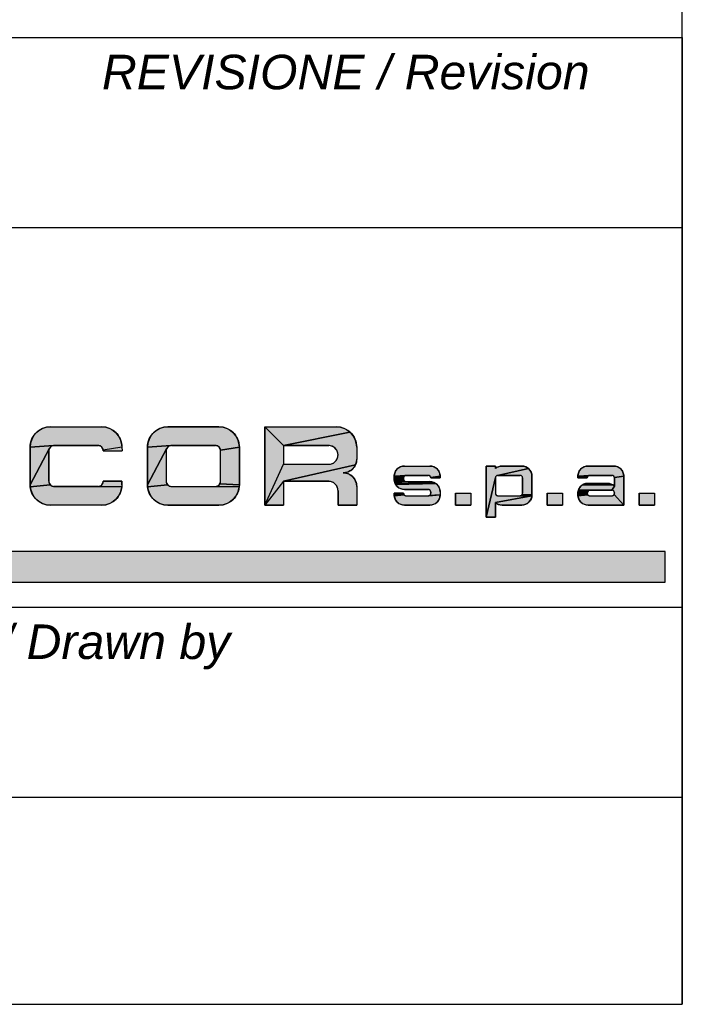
# Model space of a CAD drawing. Extents: x -3094 to 1181, y 8 to 2279.
# Tile 58 of 72: x 1143 to 1181, y 8 to 65. Entities that reach past the tile are written whole.
import ezdxf

# ---------------------------------------------------------------- set-up
doc = ezdxf.new("R2010")
doc.units = 0
doc.header["$LTSCALE"] = 65.395
doc.layers.get('0').update_dxf_attribs({"linetype": 'CONTINUOUS'})
doc.layers.add('7_ALL_NOTE', color=7, linetype='CONTINUOUS')
doc.styles.add('TEXTSTYLE_2', font='ariali.ttf')

# ---------------------------------------------------------------- blocks, each defined once
blk = doc.blocks.new('SICOR_LOGO_BL0', base_point=(1142.225, 40.445))
at = {"linetype": 'CONTINUOUS'}
for points in [[(1144.271, 41.441), (1144.395, 41.447), (1147.352, 41.447), (1147.475, 41.441), (1147.597, 41.421), (1147.717, 41.389), (1147.833, 41.345), (1147.943, 41.289), (1148.047, 41.221), (1148.143, 41.143), (1148.23, 41.056), (1148.308, 40.96), (1148.376, 40.856), (1148.432, 40.745), (1148.476, 40.63), (1148.508, 40.51), (1148.528, 40.388), (1148.534, 40.264), (1147.448, 40.098), (1147.444, 40.129), (1147.436, 40.159), (1147.425, 40.188), (1147.411, 40.215), (1147.394, 40.241), (1147.374, 40.265), (1147.352, 40.287), (1147.328, 40.306), (1147.302, 40.323), (1147.275, 40.337), (1147.246, 40.348), (1147.216, 40.356), (1147.185, 40.361), (1147.154, 40.363), (1144.592, 40.363), (1144.561, 40.361), (1143.212, 40.264), (1143.219, 40.388), (1143.238, 40.51), (1143.27, 40.63), (1143.314, 40.745), (1143.37, 40.856), (1143.438, 40.96), (1143.516, 41.056), (1143.603, 41.143), (1143.7, 41.221), (1143.803, 41.289), (1143.914, 41.345), (1144.029, 41.389), (1144.149, 41.421)], [(1151.072, 41.441), (1151.195, 41.447), (1154.152, 41.447), (1154.276, 41.441), (1154.398, 41.421), (1154.518, 41.389), (1154.633, 41.345), (1154.744, 41.289), (1154.847, 41.221), (1154.944, 41.143), (1155.031, 41.056), (1155.109, 40.96), (1155.176, 40.856), (1155.233, 40.745), (1155.277, 40.63), (1155.309, 40.51), (1155.328, 40.388), (1155.335, 40.264), (1154.249, 40.098), (1154.244, 40.129), (1154.236, 40.159), (1154.225, 40.188), (1154.211, 40.215), (1154.194, 40.241), (1154.175, 40.265), (1154.153, 40.287), (1154.129, 40.306), (1154.103, 40.323), (1154.075, 40.337), (1154.046, 40.348), (1154.017, 40.356), (1153.986, 40.361), (1153.955, 40.363), (1151.393, 40.363), (1151.362, 40.361), (1150.013, 40.264), (1150.019, 40.388), (1150.039, 40.51), (1150.071, 40.63), (1150.115, 40.745), (1150.171, 40.856), (1150.239, 40.96), (1150.316, 41.056), (1150.404, 41.143), (1150.5, 41.221), (1150.604, 41.289), (1150.714, 41.345), (1150.83, 41.389), (1150.949, 41.421)], [(1161.744, 41.143), (1157.897, 40.363), (1156.813, 41.447), (1160.953, 41.447), (1161.076, 41.441), (1161.199, 41.421), (1161.318, 41.389), (1161.434, 41.345), (1161.544, 41.289), (1161.648, 41.221)], [(1157.897, 40.363), (1161.744, 41.143), (1161.832, 41.056), (1161.91, 40.96), (1161.977, 40.856), (1162.033, 40.745), (1162.078, 40.63), (1162.11, 40.51), (1162.129, 40.388), (1162.136, 40.264), (1162.136, 39.574), (1162.131, 39.492), (1162.118, 39.411), (1162.097, 39.331), (1162.067, 39.254), (1157.897, 38.293), (1156.813, 36.913), (1157.897, 39.279), (1160.509, 39.279), (1160.566, 39.282), (1160.622, 39.291), (1160.677, 39.305), (1160.73, 39.326), (1160.78, 39.351), (1160.828, 39.382), (1160.872, 39.418), (1160.912, 39.458), (1160.948, 39.502), (1160.979, 39.55), (1161.005, 39.6), (1161.025, 39.653), (1161.04, 39.708), (1161.048, 39.764), (1161.051, 39.821), (1161.048, 39.878), (1161.04, 39.934), (1161.025, 39.988), (1161.005, 40.041), (1160.979, 40.092), (1160.948, 40.139), (1160.912, 40.184), (1160.872, 40.224), (1160.828, 40.259), (1160.78, 40.29), (1160.73, 40.316), (1160.677, 40.336), (1160.622, 40.351), (1160.566, 40.36), (1160.509, 40.363)], [(1144.372, 40.265), (1144.353, 40.241), (1144.336, 40.215), (1143.212, 38.096), (1143.212, 40.264), (1144.561, 40.361), (1144.53, 40.356), (1144.501, 40.348), (1144.472, 40.337), (1144.444, 40.323), (1144.418, 40.306), (1144.394, 40.287)], [(1144.353, 38.119), (1144.372, 38.095), (1143.219, 37.972), (1143.212, 38.096), (1144.336, 40.215), (1144.322, 40.188), (1144.311, 40.159), (1144.303, 40.129), (1144.298, 40.098), (1144.296, 40.067), (1144.296, 38.293), (1144.298, 38.262), (1144.303, 38.232), (1144.311, 38.202), (1144.322, 38.173), (1144.336, 38.145)], [(1151.173, 40.265), (1151.153, 40.241), (1151.136, 40.215), (1150.013, 38.096), (1150.013, 40.264), (1151.362, 40.361), (1151.331, 40.356), (1151.301, 40.348), (1151.272, 40.337), (1151.245, 40.323), (1151.219, 40.306), (1151.195, 40.287)], [(1151.153, 38.119), (1151.173, 38.095), (1150.019, 37.972), (1150.013, 38.096), (1151.136, 40.215), (1151.122, 40.188), (1151.111, 40.159), (1151.103, 40.129), (1151.098, 40.098), (1151.097, 40.067), (1151.097, 38.293), (1151.098, 38.262), (1151.103, 38.232), (1151.111, 38.202), (1151.122, 38.173), (1151.136, 38.145)], [(1154.249, 40.098), (1155.335, 40.264), (1155.335, 38.096), (1154.211, 38.145), (1154.225, 38.173), (1154.236, 38.202), (1154.244, 38.232), (1154.249, 38.262), (1154.251, 38.293), (1154.251, 40.067)], [(1157.897, 38.293), (1162.067, 39.254), (1162.03, 39.18), (1161.985, 39.111), (1161.933, 39.047), (1161.875, 38.989), (1161.811, 38.937), (1161.741, 38.892), (1161.668, 38.854), (1161.591, 38.825), (1161.347, 38.786), (1161.429, 38.782), (1161.511, 38.769), (1161.591, 38.747), (1161.668, 38.718), (1161.741, 38.68), (1161.811, 38.635), (1161.875, 38.583), (1161.933, 38.525), (1161.985, 38.461), (1162.03, 38.392), (1162.067, 38.318), (1162.097, 38.241), (1162.118, 38.161), (1162.131, 38.08), (1162.136, 37.998), (1162.136, 36.913), (1161.051, 36.913), (1161.051, 37.751), (1161.048, 37.808), (1161.04, 37.864), (1161.025, 37.919), (1161.005, 37.972), (1160.979, 38.022), (1160.948, 38.07), (1160.912, 38.114), (1160.872, 38.154), (1160.828, 38.19), (1160.78, 38.221), (1160.73, 38.246), (1160.677, 38.267), (1160.622, 38.281), (1160.566, 38.29), (1160.509, 38.293)], [(1164.836, 39.177), (1164.898, 39.18), (1166.377, 39.18), (1166.438, 39.177), (1166.5, 39.167), (1166.559, 39.151), (1166.617, 39.129), (1166.672, 39.101), (1166.724, 39.067), (1166.772, 39.028), (1166.816, 38.985), (1166.855, 38.936), (1166.889, 38.885), (1166.917, 38.829), (1166.939, 38.772), (1166.955, 38.712), (1166.965, 38.651), (1166.968, 38.589), (1166.425, 38.506), (1166.423, 38.521), (1166.419, 38.536), (1166.413, 38.55), (1166.406, 38.564), (1166.398, 38.577), (1166.388, 38.589), (1166.377, 38.6), (1166.365, 38.61), (1166.352, 38.618), (1166.338, 38.625), (1166.324, 38.631), (1166.309, 38.635), (1166.294, 38.637), (1166.278, 38.638), (1164.997, 38.638), (1164.981, 38.637), (1164.307, 38.589), (1164.31, 38.651), (1164.32, 38.712), (1164.336, 38.772), (1164.358, 38.829), (1164.386, 38.885), (1164.42, 38.936), (1164.459, 38.985), (1164.503, 39.028), (1164.551, 39.067), (1164.603, 39.101), (1164.658, 39.129), (1164.715, 39.151), (1164.775, 39.167)], [(1170.519, 39.179), (1170.562, 39.18), (1171.696, 39.18), (1171.758, 39.177), (1171.819, 39.167), (1171.879, 39.151), (1171.936, 39.129), (1171.992, 39.101), (1172.043, 39.067), (1172.092, 39.028), (1170.285, 38.635), (1170.27, 38.631), (1170.256, 38.625), (1170.242, 38.618), (1170.229, 38.61), (1170.217, 38.6), (1170.206, 38.589), (1170.196, 38.577), (1170.188, 38.564), (1170.181, 38.55), (1170.175, 38.536), (1170.171, 38.521), (1169.626, 36.223), (1169.626, 39.18), (1170.168, 39.18), (1170.168, 39.03), (1170.201, 39.057), (1170.236, 39.082), (1170.273, 39.105), (1170.312, 39.124), (1170.351, 39.141), (1170.392, 39.155), (1170.434, 39.166), (1170.476, 39.174)], [(1170.316, 38.638), (1170.301, 38.637), (1170.285, 38.635), (1172.092, 39.028), (1172.135, 38.985), (1172.174, 38.936), (1172.208, 38.885), (1172.236, 38.829), (1172.258, 38.772), (1172.274, 38.712), (1172.284, 38.651), (1172.287, 38.589), (1172.287, 38.49), (1172.287, 37.505), (1171.725, 37.529), (1171.732, 37.543), (1171.738, 37.558), (1171.742, 37.573), (1171.744, 37.588), (1171.745, 37.603), (1171.745, 38.49), (1171.744, 38.506), (1171.742, 38.521), (1171.738, 38.536), (1171.732, 38.55), (1171.725, 38.564), (1171.717, 38.577), (1171.707, 38.589), (1171.696, 38.6), (1171.684, 38.61), (1171.671, 38.618), (1171.657, 38.625), (1171.643, 38.631), (1171.628, 38.635), (1171.613, 38.637), (1171.597, 38.638)], [(1175.478, 39.177), (1175.54, 39.18), (1177.018, 39.18), (1177.08, 39.177), (1177.141, 39.167), (1177.201, 39.151), (1177.259, 39.129), (1177.314, 39.101), (1177.366, 39.067), (1177.414, 39.028), (1177.458, 38.985), (1177.497, 38.936), (1177.53, 38.885), (1177.558, 38.829), (1177.581, 38.772), (1177.597, 38.712), (1177.606, 38.651), (1177.609, 38.589), (1177.067, 38.506), (1177.064, 38.521), (1177.06, 38.536), (1177.055, 38.55), (1177.048, 38.564), (1177.039, 38.577), (1177.029, 38.589), (1177.018, 38.6), (1177.006, 38.61), (1176.993, 38.618), (1176.98, 38.625), (1176.965, 38.631), (1176.95, 38.635), (1176.935, 38.637), (1176.92, 38.638), (1175.638, 38.638), (1175.623, 38.637), (1174.948, 38.589), (1174.952, 38.651), (1174.961, 38.712), (1174.977, 38.772), (1174.999, 38.829), (1175.028, 38.885), (1175.061, 38.936), (1175.1, 38.985), (1175.144, 39.028), (1175.192, 39.067), (1175.244, 39.101), (1175.299, 39.129), (1175.357, 39.151), (1175.417, 39.167)], [(1147.448, 38.262), (1147.45, 38.293), (1148.534, 38.293), (1148.534, 38.096), (1148.528, 37.972), (1147.185, 37.999), (1147.216, 38.004), (1147.246, 38.012), (1147.275, 38.023), (1147.302, 38.037), (1147.328, 38.054), (1147.352, 38.073), (1147.374, 38.095), (1147.394, 38.119), (1147.411, 38.145), (1147.425, 38.173), (1147.436, 38.202), (1147.444, 38.232)], [(1164.887, 38.589), (1164.877, 38.577), (1164.307, 38.412), (1164.307, 38.589), (1164.981, 38.637), (1164.966, 38.635), (1164.951, 38.631), (1164.937, 38.625), (1164.923, 38.618), (1164.91, 38.61), (1164.898, 38.6)], [(1164.849, 38.421), (1164.85, 38.406), (1164.31, 38.35), (1164.307, 38.412), (1164.877, 38.577), (1164.869, 38.564), (1164.862, 38.55), (1164.856, 38.536), (1164.852, 38.521), (1164.85, 38.506), (1164.849, 38.49)], [(1164.862, 38.361), (1164.869, 38.347), (1164.32, 38.289), (1164.31, 38.35), (1164.85, 38.406), (1164.852, 38.39), (1164.856, 38.376)], [(1164.923, 38.293), (1164.937, 38.286), (1164.336, 38.229), (1164.32, 38.289), (1164.869, 38.347), (1164.877, 38.334), (1164.887, 38.322), (1164.898, 38.311), (1164.91, 38.302)], [(1166.559, 38.244), (1166.617, 38.222), (1164.358, 38.171), (1164.336, 38.229), (1164.937, 38.286), (1164.951, 38.281), (1164.966, 38.277), (1164.981, 38.274), (1164.997, 38.273), (1166.377, 38.273), (1166.438, 38.27), (1166.5, 38.26)], [(1166.672, 38.194), (1166.724, 38.16), (1164.386, 38.116), (1164.358, 38.171), (1166.617, 38.222)], [(1171.597, 37.455), (1171.613, 37.456), (1172.284, 37.443), (1170.168, 37.064), (1170.168, 36.223), (1169.626, 36.223), (1170.171, 38.521), (1170.169, 38.506), (1170.168, 38.49), (1170.168, 37.603), (1170.169, 37.588), (1170.171, 37.573), (1170.175, 37.558), (1170.181, 37.543), (1170.188, 37.529), (1170.196, 37.516), (1170.206, 37.504), (1170.217, 37.493), (1170.229, 37.484), (1170.242, 37.475), (1170.256, 37.468), (1170.27, 37.463), (1170.285, 37.459), (1170.301, 37.456), (1170.316, 37.455)], [(1175.528, 38.589), (1175.519, 38.577), (1174.948, 38.49), (1174.948, 38.589), (1175.623, 38.637), (1175.608, 38.635), (1175.593, 38.631), (1175.578, 38.625), (1175.564, 38.618), (1175.551, 38.61), (1175.539, 38.6)], [(1175.491, 38.506), (1175.49, 38.49), (1174.948, 38.49), (1175.519, 38.577), (1175.51, 38.564), (1175.503, 38.55), (1175.498, 38.536), (1175.494, 38.521)], [(1177.067, 38.506), (1177.609, 38.589), (1177.609, 38.49), (1177.609, 36.913), (1177.048, 37.529), (1177.055, 37.543), (1177.06, 37.558), (1177.064, 37.573), (1177.067, 37.588), (1177.067, 37.628), (1177.067, 37.643), (1177.064, 37.659), (1177.06, 37.674), (1177.055, 37.688), (1177.048, 37.702), (1177.039, 37.715), (1177.029, 37.727), (1177.018, 37.738), (1177.006, 37.748), (1176.993, 37.756), (1176.98, 37.763), (1176.965, 37.769), (1176.95, 37.773), (1176.935, 37.775), (1176.92, 37.776), (1177.067, 38.019), (1177.067, 38.49)], [(1147.154, 37.998), (1147.185, 37.999), (1148.528, 37.972), (1148.508, 37.85), (1148.476, 37.731), (1148.432, 37.615), (1148.376, 37.505), (1148.308, 37.401), (1148.23, 37.305), (1148.143, 37.217), (1148.047, 37.139), (1147.943, 37.072), (1147.833, 37.016), (1147.717, 36.971), (1147.597, 36.939), (1147.475, 36.92), (1147.352, 36.913), (1144.395, 36.913), (1144.271, 36.92), (1144.149, 36.939), (1144.029, 36.971), (1143.914, 37.016), (1143.803, 37.072), (1143.7, 37.139), (1143.603, 37.217), (1143.516, 37.305), (1143.438, 37.401), (1143.37, 37.505), (1143.314, 37.615), (1143.27, 37.731), (1143.238, 37.85), (1143.219, 37.972), (1144.372, 38.095), (1144.394, 38.073), (1144.418, 38.054), (1144.444, 38.037), (1144.472, 38.023), (1144.501, 38.012), (1144.53, 38.004), (1144.561, 37.999), (1144.592, 37.998)], [(1153.955, 37.998), (1153.986, 37.999), (1155.328, 37.972), (1155.309, 37.85), (1155.277, 37.731), (1155.233, 37.615), (1155.176, 37.505), (1155.109, 37.401), (1155.031, 37.305), (1154.944, 37.217), (1154.847, 37.139), (1154.744, 37.072), (1154.633, 37.016), (1154.518, 36.971), (1154.398, 36.939), (1154.276, 36.92), (1154.152, 36.913), (1151.195, 36.913), (1151.072, 36.92), (1150.949, 36.939), (1150.83, 36.971), (1150.714, 37.016), (1150.604, 37.072), (1150.5, 37.139), (1150.404, 37.217), (1150.316, 37.305), (1150.239, 37.401), (1150.171, 37.505), (1150.115, 37.615), (1150.071, 37.731), (1150.039, 37.85), (1150.019, 37.972), (1151.173, 38.095), (1151.195, 38.073), (1151.219, 38.054), (1151.245, 38.037), (1151.272, 38.023), (1151.301, 38.012), (1151.331, 38.004), (1151.362, 37.999), (1151.393, 37.998)], [(1154.194, 38.119), (1154.211, 38.145), (1155.335, 38.096), (1155.328, 37.972), (1153.986, 37.999), (1154.017, 38.004), (1154.046, 38.012), (1154.075, 38.023), (1154.103, 38.037), (1154.129, 38.054), (1154.153, 38.073), (1154.175, 38.095)], [(1166.772, 38.121), (1166.816, 38.078), (1166.855, 38.03), (1166.889, 37.978), (1166.917, 37.923), (1166.939, 37.865), (1166.955, 37.805), (1166.965, 37.744), (1166.968, 37.682), (1166.968, 37.505), (1166.352, 37.475), (1166.365, 37.484), (1166.377, 37.493), (1166.388, 37.504), (1166.398, 37.516), (1166.406, 37.529), (1166.413, 37.543), (1166.419, 37.558), (1166.423, 37.573), (1166.425, 37.588), (1166.426, 37.603), (1166.426, 37.672), (1166.425, 37.688), (1166.423, 37.703), (1166.419, 37.718), (1166.413, 37.732), (1166.406, 37.746), (1166.398, 37.759), (1166.388, 37.771), (1166.377, 37.782), (1166.365, 37.792), (1166.352, 37.8), (1166.338, 37.807), (1166.324, 37.813), (1166.309, 37.817), (1166.294, 37.819), (1166.278, 37.82), (1164.898, 37.82), (1164.836, 37.823), (1164.775, 37.833), (1164.715, 37.849), (1164.658, 37.871), (1164.603, 37.899), (1164.551, 37.933), (1164.503, 37.972), (1164.459, 38.016), (1164.42, 38.064), (1164.386, 38.116), (1166.724, 38.16)], [(1175.505, 37.673), (1175.499, 37.657), (1174.948, 37.603), (1174.951, 37.667), (1175.535, 37.719), (1175.523, 37.705), (1175.514, 37.69)], [(1175.491, 37.621), (1175.49, 37.603), (1174.948, 37.505), (1174.948, 37.603), (1175.499, 37.657), (1175.494, 37.639)], [(1175.548, 37.731), (1175.535, 37.719), (1174.951, 37.667), (1174.961, 37.725), (1174.976, 37.782), (1175.645, 37.775), (1175.627, 37.772), (1175.61, 37.767), (1175.593, 37.761), (1175.577, 37.753), (1175.562, 37.743)], [(1176.999, 38.072), (1177.034, 38.047), (1177.067, 38.019), (1176.92, 37.776), (1175.663, 37.776), (1174.976, 37.782), (1174.997, 37.837), (1175.024, 37.889), (1175.056, 37.938), (1175.093, 37.984), (1175.134, 38.026), (1175.18, 38.063), (1176.962, 38.095)], [(1176.843, 38.145), (1176.884, 38.131), (1176.924, 38.114), (1176.962, 38.095), (1175.18, 38.063), (1175.229, 38.095), (1175.282, 38.121), (1175.337, 38.142), (1176.802, 38.156)], [(1176.716, 38.168), (1176.759, 38.164), (1176.802, 38.156), (1175.337, 38.142), (1175.393, 38.158), (1175.451, 38.167), (1175.51, 38.17), (1176.673, 38.17)], [(1164.877, 37.516), (1164.887, 37.504), (1164.31, 37.443), (1164.307, 37.505), (1164.307, 37.603), (1164.849, 37.603), (1164.85, 37.588), (1164.852, 37.573), (1164.856, 37.558), (1164.862, 37.543), (1164.869, 37.529)], [(1166.278, 37.455), (1166.294, 37.456), (1166.968, 37.505), (1166.965, 37.443), (1166.955, 37.382), (1166.939, 37.322), (1166.917, 37.264), (1166.889, 37.209), (1166.855, 37.157), (1166.816, 37.109), (1166.772, 37.065), (1166.724, 37.026), (1166.672, 36.993), (1166.617, 36.964), (1166.559, 36.942), (1166.5, 36.926), (1166.438, 36.917), (1166.377, 36.913), (1164.898, 36.913), (1164.836, 36.917), (1164.775, 36.926), (1164.715, 36.942), (1164.658, 36.964), (1164.603, 36.993), (1164.551, 37.026), (1164.503, 37.065), (1164.459, 37.109), (1164.42, 37.157), (1164.386, 37.209), (1164.358, 37.264), (1164.336, 37.322), (1164.32, 37.382), (1164.31, 37.443), (1164.887, 37.504), (1164.898, 37.493), (1164.91, 37.484), (1164.923, 37.475), (1164.937, 37.468), (1164.951, 37.463), (1164.966, 37.459), (1164.981, 37.456), (1164.997, 37.455)], [(1166.352, 37.475), (1166.968, 37.505), (1166.294, 37.456), (1166.309, 37.459), (1166.324, 37.463), (1166.338, 37.468)], [(1170.168, 37.064), (1172.284, 37.443), (1172.274, 37.382), (1172.258, 37.322), (1172.236, 37.264), (1172.208, 37.209), (1172.174, 37.157), (1172.135, 37.109), (1172.092, 37.065), (1172.043, 37.026), (1171.992, 36.993), (1171.936, 36.964), (1171.879, 36.942), (1171.819, 36.926), (1171.758, 36.917), (1171.696, 36.913), (1170.562, 36.913), (1170.519, 36.915), (1170.476, 36.92), (1170.434, 36.927), (1170.392, 36.938), (1170.351, 36.952), (1170.312, 36.969), (1170.273, 36.989), (1170.236, 37.011), (1170.201, 37.036)], [(1171.717, 37.516), (1171.725, 37.529), (1172.287, 37.505), (1172.284, 37.443), (1171.613, 37.456), (1171.628, 37.459), (1171.643, 37.463), (1171.657, 37.468), (1171.671, 37.475), (1171.684, 37.484), (1171.696, 37.493), (1171.707, 37.504)], [(1175.519, 37.516), (1175.528, 37.504), (1174.952, 37.443), (1174.948, 37.505), (1175.49, 37.603), (1175.491, 37.588), (1175.494, 37.573), (1175.498, 37.558), (1175.503, 37.543), (1175.51, 37.529)], [(1176.92, 37.455), (1176.935, 37.456), (1176.95, 37.459), (1176.965, 37.463), (1176.98, 37.468), (1176.993, 37.475), (1177.006, 37.484), (1177.018, 37.493), (1177.029, 37.504), (1177.039, 37.516), (1177.048, 37.529), (1177.609, 36.913), (1175.54, 36.913), (1175.478, 36.917), (1175.417, 36.926), (1175.357, 36.942), (1175.299, 36.964), (1175.244, 36.993), (1175.192, 37.026), (1175.144, 37.065), (1175.1, 37.109), (1175.061, 37.157), (1175.028, 37.209), (1174.999, 37.264), (1174.977, 37.322), (1174.961, 37.382), (1174.952, 37.443), (1175.528, 37.504), (1175.539, 37.493), (1175.551, 37.484), (1175.564, 37.475), (1175.578, 37.468), (1175.593, 37.463), (1175.608, 37.459), (1175.623, 37.456), (1175.638, 37.455)]]:
    blk.add_hatch(color=1, dxfattribs=at).paths.add_polyline_path(points)
at = {"color": 1, "linetype": 'CONTINUOUS'}
for p, q in [((1144.395, 41.447), (1147.352, 41.447)), ((1154.152, 41.447), (1151.195, 41.447)), ((1156.813, 41.447), (1156.813, 36.913)), ((1156.813, 41.447), (1160.953, 41.447)), ((1156.813, 36.913), (1156.813, 41.447)), ((1156.813, 41.447), (1160.953, 41.447)), ((1143.212, 40.264), (1143.212, 38.096)), ((1144.296, 38.293), (1144.296, 40.067)), ((1144.592, 40.363), (1147.154, 40.363)), ((1147.45, 40.067), (1148.536, 40.067)), ((1148.534, 40.264), (1148.536, 40.067)), ((1150.013, 40.264), (1150.013, 38.096)), ((1150.013, 40.264), (1150.013, 38.096)), ((1151.097, 40.067), (1151.097, 38.293)), ((1151.097, 40.067), (1151.097, 38.293)), ((1151.393, 40.363), (1153.955, 40.363)), ((1154.251, 38.293), (1154.251, 40.067)), ((1154.251, 38.293), (1154.251, 40.067)), ((1155.335, 38.096), (1155.335, 40.264)), ((1155.335, 38.096), (1155.335, 40.264)), ((1156.813, 40.264), (1156.813, 39.18)), ((1156.813, 40.264), (1156.813, 39.18)), ((1157.897, 40.363), (1160.509, 40.363)), ((1157.897, 40.363), (1157.897, 39.279)), ((1160.509, 40.363), (1157.897, 40.363)), ((1157.897, 40.363), (1157.897, 39.279)), ((1157.897, 40.067), (1157.897, 40.018)), ((1162.136, 40.264), (1162.136, 39.574)), ((1162.136, 40.264), (1162.136, 40.067)), ((1162.136, 40.264), (1162.136, 39.574)), ((1157.897, 39.279), (1160.509, 39.279)), ((1157.897, 39.279), (1160.509, 39.279)), ((1164.898, 39.18), (1166.377, 39.18)), ((1164.898, 39.18), (1166.377, 39.18)), ((1170.168, 39.18), (1169.626, 39.18)), ((1169.626, 39.18), (1169.626, 36.223)), ((1169.626, 39.18), (1169.626, 36.223)), ((1170.168, 39.18), (1169.626, 39.18)), ((1170.168, 39.18), (1170.168, 39.03)), ((1170.168, 39.03), (1170.168, 39.18)), ((1170.562, 39.18), (1171.696, 39.18)), ((1171.696, 39.18), (1170.562, 39.18)), ((1175.54, 39.18), (1177.018, 39.18)), ((1177.018, 39.18), (1175.54, 39.18)), ((1148.534, 38.293), (1147.45, 38.293)), ((1148.534, 38.096), (1148.534, 38.293)), ((1157.897, 38.293), (1157.897, 36.913)), ((1157.897, 38.293), (1160.509, 38.293)), ((1160.509, 38.293), (1157.897, 38.293)), ((1157.897, 38.293), (1157.897, 36.913)), ((1164.307, 38.589), (1164.307, 38.412)), ((1164.307, 38.412), (1164.307, 38.589)), ((1164.849, 38.49), (1164.849, 38.421)), ((1164.849, 38.49), (1164.849, 38.421)), ((1164.997, 38.638), (1166.278, 38.638)), ((1166.278, 38.638), (1164.997, 38.638)), ((1164.997, 38.273), (1166.377, 38.273)), ((1164.997, 38.273), (1166.377, 38.273)), ((1166.426, 38.49), (1166.968, 38.49)), ((1166.968, 38.49), (1166.426, 38.49)), ((1166.968, 38.589), (1166.968, 38.49)), ((1166.968, 38.589), (1166.968, 38.49)), ((1169.626, 38.589), (1169.626, 38.367)), ((1170.168, 38.49), (1170.168, 37.603)), ((1170.168, 38.49), (1170.168, 38.466)), ((1170.168, 38.49), (1170.168, 37.603)), ((1170.316, 38.638), (1171.597, 38.638)), ((1171.597, 38.638), (1170.316, 38.638)), ((1171.745, 38.49), (1171.745, 37.628)), ((1171.745, 37.628), (1171.745, 38.49)), ((1172.287, 38.589), (1172.287, 38.49)), ((1172.287, 38.49), (1172.287, 38.589)), ((1172.287, 38.49), (1172.287, 37.505)), ((1172.287, 37.505), (1172.287, 38.49)), ((1174.948, 38.589), (1174.948, 38.49)), ((1174.948, 38.589), (1174.948, 38.49)), ((1175.49, 38.49), (1174.948, 38.49)), ((1174.948, 38.49), (1175.49, 38.49)), ((1175.638, 38.638), (1176.92, 38.638)), ((1175.638, 38.638), (1176.92, 38.638)), ((1177.067, 38.49), (1177.067, 38.019)), ((1177.067, 38.49), (1177.067, 38.019)), ((1177.609, 38.589), (1177.609, 38.49)), ((1177.609, 38.49), (1177.609, 38.589)), ((1177.609, 38.49), (1177.609, 36.913)), ((1177.609, 36.913), (1177.609, 38.49)), ((1147.154, 37.998), (1144.592, 37.998)), ((1151.393, 37.998), (1153.955, 37.998)), ((1151.393, 37.998), (1153.955, 37.998)), ((1161.051, 37.751), (1161.051, 36.913)), ((1161.051, 36.913), (1161.051, 37.751)), ((1162.136, 37.998), (1162.136, 36.913)), ((1162.136, 37.998), (1162.136, 36.913)), ((1164.898, 37.82), (1166.278, 37.82)), ((1166.278, 37.82), (1164.898, 37.82)), ((1166.426, 37.672), (1166.426, 37.603)), ((1166.426, 37.603), (1166.426, 37.672)), ((1166.968, 37.682), (1166.968, 37.505)), ((1166.968, 37.682), (1166.968, 37.505)), ((1175.51, 38.17), (1176.673, 38.17)), ((1176.673, 38.17), (1175.51, 38.17)), ((1175.663, 37.776), (1176.92, 37.776)), ((1176.92, 37.776), (1175.663, 37.776)), ((1177.609, 37.726), (1177.609, 37.505)), ((1164.849, 37.603), (1164.307, 37.603)), ((1164.307, 37.505), (1164.307, 37.603)), ((1164.307, 37.505), (1164.307, 37.603)), ((1164.307, 37.603), (1164.849, 37.603)), ((1164.997, 37.455), (1166.278, 37.455)), ((1164.997, 37.455), (1166.278, 37.455)), ((1167.852, 37.603), (1168.739, 37.603)), ((1167.852, 37.603), (1167.852, 36.913)), ((1167.852, 36.913), (1167.852, 37.603)), ((1167.852, 37.603), (1168.739, 37.603)), ((1168.739, 37.603), (1168.739, 36.913)), ((1168.739, 37.603), (1168.739, 36.913)), ((1169.626, 37.603), (1169.626, 37.505)), ((1170.316, 37.455), (1171.597, 37.455)), ((1170.316, 37.455), (1171.597, 37.455)), ((1171.745, 37.628), (1171.745, 37.603)), ((1171.745, 37.603), (1171.745, 37.628)), ((1173.174, 37.603), (1174.061, 37.603)), ((1173.174, 37.603), (1173.174, 36.913)), ((1173.174, 36.913), (1173.174, 37.603)), ((1173.174, 37.603), (1174.061, 37.603)), ((1174.061, 37.603), (1174.061, 36.913)), ((1174.061, 37.603), (1174.061, 36.913)), ((1174.948, 37.603), (1174.948, 37.608)), ((1174.948, 37.608), (1174.948, 37.603)), ((1174.948, 37.603), (1174.948, 37.505)), ((1174.948, 37.603), (1174.948, 37.505)), ((1175.638, 37.455), (1176.92, 37.455)), ((1175.638, 37.455), (1176.92, 37.455)), ((1177.067, 37.628), (1177.067, 37.603)), ((1177.067, 37.603), (1177.067, 37.628)), ((1178.497, 37.603), (1179.384, 37.603)), ((1178.497, 37.603), (1178.497, 36.913)), ((1178.497, 36.913), (1178.497, 37.603)), ((1178.497, 37.603), (1179.384, 37.603)), ((1179.384, 37.603), (1179.384, 36.913)), ((1179.384, 37.603), (1179.384, 36.913)), ((1147.352, 36.913), (1144.395, 36.913)), ((1151.195, 36.913), (1154.152, 36.913)), ((1151.195, 36.913), (1154.152, 36.913)), ((1156.813, 36.913), (1157.897, 36.913)), ((1157.897, 36.913), (1156.813, 36.913)), ((1161.051, 36.913), (1162.136, 36.913)), ((1162.136, 36.913), (1161.051, 36.913)), ((1164.898, 36.913), (1166.377, 36.913)), ((1166.377, 36.913), (1164.898, 36.913)), ((1167.852, 36.913), (1168.739, 36.913)), ((1168.739, 36.913), (1167.852, 36.913)), ((1170.168, 37.064), (1170.168, 36.223)), ((1170.168, 36.223), (1170.168, 37.064)), ((1170.562, 36.913), (1171.696, 36.913)), ((1170.562, 36.913), (1171.696, 36.913)), ((1173.174, 36.913), (1174.061, 36.913)), ((1174.061, 36.913), (1173.174, 36.913)), ((1175.54, 36.913), (1177.609, 36.913)), ((1175.54, 36.913), (1177.609, 36.913)), ((1178.497, 36.913), (1179.384, 36.913)), ((1179.384, 36.913), (1178.497, 36.913)), ((1170.168, 36.223), (1169.626, 36.223)), ((1169.626, 36.223), (1170.168, 36.223)), ((1180.003, 34.226), (1126.364, 34.226)), ((1180.003, 34.226), (1126.364, 34.226)), ((1180.003, 34.226), (1126.364, 34.226)), ((1180.003, 32.448), (1180.003, 34.226)), ((1180.003, 32.448), (1180.003, 34.226)), ((1180.003, 32.448), (1180.003, 34.226)), ((1109.78, 32.448), (1180.003, 32.448)), ((1109.78, 32.448), (1180.003, 32.448)), ((1109.78, 32.448), (1180.003, 32.448))]:
    blk.add_line(p, q, dxfattribs=at)
for points in [[(1144.271, 41.441), (1144.395, 41.447), (1147.352, 41.447), (1147.475, 41.441), (1147.597, 41.421), (1147.717, 41.389), (1147.833, 41.345), (1147.943, 41.289), (1148.047, 41.221), (1148.143, 41.143), (1148.23, 41.056), (1148.308, 40.96), (1148.376, 40.856), (1148.432, 40.745), (1148.476, 40.63), (1148.508, 40.51), (1148.528, 40.388), (1148.534, 40.264), (1147.448, 40.098), (1147.444, 40.129), (1147.436, 40.159), (1147.425, 40.188), (1147.411, 40.215), (1147.394, 40.241), (1147.374, 40.265), (1147.352, 40.287), (1147.328, 40.306), (1147.302, 40.323), (1147.275, 40.337), (1147.246, 40.348), (1147.216, 40.356), (1147.185, 40.361), (1147.154, 40.363), (1144.592, 40.363), (1144.561, 40.361), (1143.212, 40.264), (1143.219, 40.388), (1143.238, 40.51), (1143.27, 40.63), (1143.314, 40.745), (1143.37, 40.856), (1143.438, 40.96), (1143.516, 41.056), (1143.603, 41.143), (1143.7, 41.221), (1143.803, 41.289), (1143.914, 41.345), (1144.029, 41.389), (1144.149, 41.421), (1144.271, 41.441)], [(1151.072, 41.441), (1151.195, 41.447), (1154.152, 41.447), (1154.276, 41.441), (1154.398, 41.421), (1154.518, 41.389), (1154.633, 41.345), (1154.744, 41.289), (1154.847, 41.221), (1154.944, 41.143), (1155.031, 41.056), (1155.109, 40.96), (1155.176, 40.856), (1155.233, 40.745), (1155.277, 40.63), (1155.309, 40.51), (1155.328, 40.388), (1155.335, 40.264), (1154.249, 40.098), (1154.244, 40.129), (1154.236, 40.159), (1154.225, 40.188), (1154.211, 40.215), (1154.194, 40.241), (1154.175, 40.265), (1154.153, 40.287), (1154.129, 40.306), (1154.103, 40.323), (1154.075, 40.337), (1154.046, 40.348), (1154.017, 40.356), (1153.986, 40.361), (1153.955, 40.363), (1151.393, 40.363), (1151.362, 40.361), (1150.013, 40.264), (1150.019, 40.388), (1150.039, 40.51), (1150.071, 40.63), (1150.115, 40.745), (1150.171, 40.856), (1150.239, 40.96), (1150.316, 41.056), (1150.404, 41.143), (1150.5, 41.221), (1150.604, 41.289), (1150.714, 41.345), (1150.83, 41.389), (1150.949, 41.421), (1151.072, 41.441)], [(1161.744, 41.143), (1157.897, 40.363), (1156.813, 41.447), (1160.953, 41.447), (1161.076, 41.441), (1161.199, 41.421), (1161.318, 41.389), (1161.434, 41.345), (1161.544, 41.289), (1161.648, 41.221), (1161.744, 41.143)], [(1157.897, 40.363), (1161.744, 41.143), (1161.832, 41.056), (1161.91, 40.96), (1161.977, 40.856), (1162.033, 40.745), (1162.078, 40.63), (1162.11, 40.51), (1162.129, 40.388), (1162.136, 40.264), (1162.136, 39.574), (1162.131, 39.492), (1162.118, 39.411), (1162.097, 39.331), (1162.067, 39.254), (1157.897, 38.293), (1156.813, 36.913), (1157.897, 39.279), (1160.509, 39.279), (1160.566, 39.282), (1160.622, 39.291), (1160.677, 39.305), (1160.73, 39.326), (1160.78, 39.351), (1160.828, 39.382), (1160.872, 39.418), (1160.912, 39.458), (1160.948, 39.502), (1160.979, 39.55), (1161.005, 39.6), (1161.025, 39.653), (1161.04, 39.708), (1161.048, 39.764), (1161.051, 39.821), (1161.048, 39.878), (1161.04, 39.934), (1161.025, 39.988), (1161.005, 40.041), (1160.979, 40.092), (1160.948, 40.139), (1160.912, 40.184), (1160.872, 40.224), (1160.828, 40.259), (1160.78, 40.29), (1160.73, 40.316), (1160.677, 40.336), (1160.622, 40.351), (1160.566, 40.36), (1160.509, 40.363), (1157.897, 40.363)], [(1144.372, 40.265), (1144.353, 40.241), (1144.336, 40.215), (1143.212, 38.096), (1143.212, 40.264), (1144.561, 40.361), (1144.53, 40.356), (1144.501, 40.348), (1144.472, 40.337), (1144.444, 40.323), (1144.418, 40.306), (1144.394, 40.287), (1144.372, 40.265)], [(1144.353, 38.119), (1144.372, 38.095), (1143.219, 37.972), (1143.212, 38.096), (1144.336, 40.215), (1144.322, 40.188), (1144.311, 40.159), (1144.303, 40.129), (1144.298, 40.098), (1144.296, 40.067), (1144.296, 38.293), (1144.298, 38.262), (1144.303, 38.232), (1144.311, 38.202), (1144.322, 38.173), (1144.336, 38.145), (1144.353, 38.119)], [(1151.173, 40.265), (1151.153, 40.241), (1151.136, 40.215), (1150.013, 38.096), (1150.013, 40.264), (1151.362, 40.361), (1151.331, 40.356), (1151.301, 40.348), (1151.272, 40.337), (1151.245, 40.323), (1151.219, 40.306), (1151.195, 40.287), (1151.173, 40.265)], [(1151.153, 38.119), (1151.173, 38.095), (1150.019, 37.972), (1150.013, 38.096), (1151.136, 40.215), (1151.122, 40.188), (1151.111, 40.159), (1151.103, 40.129), (1151.098, 40.098), (1151.097, 40.067), (1151.097, 38.293), (1151.098, 38.262), (1151.103, 38.232), (1151.111, 38.202), (1151.122, 38.173), (1151.136, 38.145), (1151.153, 38.119)], [(1154.249, 40.098), (1155.335, 40.264), (1155.335, 38.096), (1154.211, 38.145), (1154.225, 38.173), (1154.236, 38.202), (1154.244, 38.232), (1154.249, 38.262), (1154.251, 38.293), (1154.251, 40.067), (1154.249, 40.098)], [(1157.897, 38.293), (1162.067, 39.254), (1162.03, 39.18), (1161.985, 39.111), (1161.933, 39.047), (1161.875, 38.989), (1161.811, 38.937), (1161.741, 38.892), (1161.668, 38.854), (1161.591, 38.825), (1161.347, 38.786), (1161.429, 38.782), (1161.511, 38.769), (1161.591, 38.747), (1161.668, 38.718), (1161.741, 38.68), (1161.811, 38.635), (1161.875, 38.583), (1161.933, 38.525), (1161.985, 38.461), (1162.03, 38.392), (1162.067, 38.318), (1162.097, 38.241), (1162.118, 38.161), (1162.131, 38.08), (1162.136, 37.998), (1162.136, 36.913), (1161.051, 36.913), (1161.051, 37.751), (1161.048, 37.808), (1161.04, 37.864), (1161.025, 37.919), (1161.005, 37.972), (1160.979, 38.022), (1160.948, 38.07), (1160.912, 38.114), (1160.872, 38.154), (1160.828, 38.19), (1160.78, 38.221), (1160.73, 38.246), (1160.677, 38.267), (1160.622, 38.281), (1160.566, 38.29), (1160.509, 38.293), (1157.897, 38.293)], [(1164.836, 39.177), (1164.898, 39.18), (1166.377, 39.18), (1166.438, 39.177), (1166.5, 39.167), (1166.559, 39.151), (1166.617, 39.129), (1166.672, 39.101), (1166.724, 39.067), (1166.772, 39.028), (1166.816, 38.985), (1166.855, 38.936), (1166.889, 38.885), (1166.917, 38.829), (1166.939, 38.772), (1166.955, 38.712), (1166.965, 38.651), (1166.968, 38.589), (1166.425, 38.506), (1166.423, 38.521), (1166.419, 38.536), (1166.413, 38.55), (1166.406, 38.564), (1166.398, 38.577), (1166.388, 38.589), (1166.377, 38.6), (1166.365, 38.61), (1166.352, 38.618), (1166.338, 38.625), (1166.324, 38.631), (1166.309, 38.635), (1166.294, 38.637), (1166.278, 38.638), (1164.997, 38.638), (1164.981, 38.637), (1164.307, 38.589), (1164.31, 38.651), (1164.32, 38.712), (1164.336, 38.772), (1164.358, 38.829), (1164.386, 38.885), (1164.42, 38.936), (1164.459, 38.985), (1164.503, 39.028), (1164.551, 39.067), (1164.603, 39.101), (1164.658, 39.129), (1164.715, 39.151), (1164.775, 39.167), (1164.836, 39.177)], [(1170.519, 39.179), (1170.562, 39.18), (1171.696, 39.18), (1171.758, 39.177), (1171.819, 39.167), (1171.879, 39.151), (1171.936, 39.129), (1171.992, 39.101), (1172.043, 39.067), (1172.092, 39.028), (1170.285, 38.635), (1170.27, 38.631), (1170.256, 38.625), (1170.242, 38.618), (1170.229, 38.61), (1170.217, 38.6), (1170.206, 38.589), (1170.196, 38.577), (1170.188, 38.564), (1170.181, 38.55), (1170.175, 38.536), (1170.171, 38.521), (1169.626, 36.223), (1169.626, 39.18), (1170.168, 39.18), (1170.168, 39.03), (1170.201, 39.057), (1170.236, 39.082), (1170.273, 39.105), (1170.312, 39.124), (1170.351, 39.141), (1170.392, 39.155), (1170.434, 39.166), (1170.476, 39.174), (1170.519, 39.179)], [(1170.316, 38.638), (1170.301, 38.637), (1170.285, 38.635), (1172.092, 39.028), (1172.135, 38.985), (1172.174, 38.936), (1172.208, 38.885), (1172.236, 38.829), (1172.258, 38.772), (1172.274, 38.712), (1172.284, 38.651), (1172.287, 38.589), (1172.287, 38.49), (1172.287, 37.505), (1171.725, 37.529), (1171.732, 37.543), (1171.738, 37.558), (1171.742, 37.573), (1171.744, 37.588), (1171.745, 37.603), (1171.745, 38.49), (1171.744, 38.506), (1171.742, 38.521), (1171.738, 38.536), (1171.732, 38.55), (1171.725, 38.564), (1171.717, 38.577), (1171.707, 38.589), (1171.696, 38.6), (1171.684, 38.61), (1171.671, 38.618), (1171.657, 38.625), (1171.643, 38.631), (1171.628, 38.635), (1171.613, 38.637), (1171.597, 38.638), (1170.316, 38.638)], [(1175.478, 39.177), (1175.54, 39.18), (1177.018, 39.18), (1177.08, 39.177), (1177.141, 39.167), (1177.201, 39.151), (1177.259, 39.129), (1177.314, 39.101), (1177.366, 39.067), (1177.414, 39.028), (1177.458, 38.985), (1177.497, 38.936), (1177.53, 38.885), (1177.558, 38.829), (1177.581, 38.772), (1177.597, 38.712), (1177.606, 38.651), (1177.609, 38.589), (1177.067, 38.506), (1177.064, 38.521), (1177.06, 38.536), (1177.055, 38.55), (1177.048, 38.564), (1177.039, 38.577), (1177.029, 38.589), (1177.018, 38.6), (1177.006, 38.61), (1176.993, 38.618), (1176.98, 38.625), (1176.965, 38.631), (1176.95, 38.635), (1176.935, 38.637), (1176.92, 38.638), (1175.638, 38.638), (1175.623, 38.637), (1174.948, 38.589), (1174.952, 38.651), (1174.961, 38.712), (1174.977, 38.772), (1174.999, 38.829), (1175.028, 38.885), (1175.061, 38.936), (1175.1, 38.985), (1175.144, 39.028), (1175.192, 39.067), (1175.244, 39.101), (1175.299, 39.129), (1175.357, 39.151), (1175.417, 39.167), (1175.478, 39.177)], [(1147.448, 38.262), (1147.45, 38.293), (1148.534, 38.293), (1148.534, 38.096), (1148.528, 37.972), (1147.185, 37.999), (1147.216, 38.004), (1147.246, 38.012), (1147.275, 38.023), (1147.302, 38.037), (1147.328, 38.054), (1147.352, 38.073), (1147.374, 38.095), (1147.394, 38.119), (1147.411, 38.145), (1147.425, 38.173), (1147.436, 38.202), (1147.444, 38.232), (1147.448, 38.262)], [(1164.887, 38.589), (1164.877, 38.577), (1164.307, 38.412), (1164.307, 38.589), (1164.981, 38.637), (1164.966, 38.635), (1164.951, 38.631), (1164.937, 38.625), (1164.923, 38.618), (1164.91, 38.61), (1164.898, 38.6), (1164.887, 38.589)], [(1164.849, 38.421), (1164.85, 38.406), (1164.31, 38.35), (1164.307, 38.412), (1164.877, 38.577), (1164.869, 38.564), (1164.862, 38.55), (1164.856, 38.536), (1164.852, 38.521), (1164.85, 38.506), (1164.849, 38.49), (1164.849, 38.421)], [(1164.862, 38.361), (1164.869, 38.347), (1164.32, 38.289), (1164.31, 38.35), (1164.85, 38.406), (1164.852, 38.39), (1164.856, 38.376), (1164.862, 38.361)], [(1164.923, 38.293), (1164.937, 38.286), (1164.336, 38.229), (1164.32, 38.289), (1164.869, 38.347), (1164.877, 38.334), (1164.887, 38.322), (1164.898, 38.311), (1164.91, 38.302), (1164.923, 38.293)], [(1166.559, 38.244), (1166.617, 38.222), (1164.358, 38.171), (1164.336, 38.229), (1164.937, 38.286), (1164.951, 38.281), (1164.966, 38.277), (1164.981, 38.274), (1164.997, 38.273), (1166.377, 38.273), (1166.438, 38.27), (1166.5, 38.26), (1166.559, 38.244)], [(1166.672, 38.194), (1166.724, 38.16), (1164.386, 38.116), (1164.358, 38.171), (1166.617, 38.222), (1166.672, 38.194)], [(1171.597, 37.455), (1171.613, 37.456), (1172.284, 37.443), (1170.168, 37.064), (1170.168, 36.223), (1169.626, 36.223), (1170.171, 38.521), (1170.169, 38.506), (1170.168, 38.49), (1170.168, 37.603), (1170.169, 37.588), (1170.171, 37.573), (1170.175, 37.558), (1170.181, 37.543), (1170.188, 37.529), (1170.196, 37.516), (1170.206, 37.504), (1170.217, 37.493), (1170.229, 37.484), (1170.242, 37.475), (1170.256, 37.468), (1170.27, 37.463), (1170.285, 37.459), (1170.301, 37.456), (1170.316, 37.455), (1171.597, 37.455)], [(1175.528, 38.589), (1175.519, 38.577), (1174.948, 38.49), (1174.948, 38.589), (1175.623, 38.637), (1175.608, 38.635), (1175.593, 38.631), (1175.578, 38.625), (1175.564, 38.618), (1175.551, 38.61), (1175.539, 38.6), (1175.528, 38.589)], [(1175.491, 38.506), (1175.49, 38.49), (1174.948, 38.49), (1175.519, 38.577), (1175.51, 38.564), (1175.503, 38.55), (1175.498, 38.536), (1175.494, 38.521), (1175.491, 38.506)], [(1177.067, 38.506), (1177.609, 38.589), (1177.609, 38.49), (1177.609, 36.913), (1177.048, 37.529), (1177.055, 37.543), (1177.06, 37.558), (1177.064, 37.573), (1177.067, 37.588), (1177.067, 37.628), (1177.067, 37.643), (1177.064, 37.659), (1177.06, 37.674), (1177.055, 37.688), (1177.048, 37.702), (1177.039, 37.715), (1177.029, 37.727), (1177.018, 37.738), (1177.006, 37.748), (1176.993, 37.756), (1176.98, 37.763), (1176.965, 37.769), (1176.95, 37.773), (1176.935, 37.775), (1176.92, 37.776), (1177.067, 38.019), (1177.067, 38.49), (1177.067, 38.506)], [(1147.154, 37.998), (1147.185, 37.999), (1148.528, 37.972), (1148.508, 37.85), (1148.476, 37.731), (1148.432, 37.615), (1148.376, 37.505), (1148.308, 37.401), (1148.23, 37.305), (1148.143, 37.217), (1148.047, 37.139), (1147.943, 37.072), (1147.833, 37.016), (1147.717, 36.971), (1147.597, 36.939), (1147.475, 36.92), (1147.352, 36.913), (1144.395, 36.913), (1144.271, 36.92), (1144.149, 36.939), (1144.029, 36.971), (1143.914, 37.016), (1143.803, 37.072), (1143.7, 37.139), (1143.603, 37.217), (1143.516, 37.305), (1143.438, 37.401), (1143.37, 37.505), (1143.314, 37.615), (1143.27, 37.731), (1143.238, 37.85), (1143.219, 37.972), (1144.372, 38.095), (1144.394, 38.073), (1144.418, 38.054), (1144.444, 38.037), (1144.472, 38.023), (1144.501, 38.012), (1144.53, 38.004), (1144.561, 37.999), (1144.592, 37.998), (1147.154, 37.998)], [(1153.955, 37.998), (1153.986, 37.999), (1155.328, 37.972), (1155.309, 37.85), (1155.277, 37.731), (1155.233, 37.615), (1155.176, 37.505), (1155.109, 37.401), (1155.031, 37.305), (1154.944, 37.217), (1154.847, 37.139), (1154.744, 37.072), (1154.633, 37.016), (1154.518, 36.971), (1154.398, 36.939), (1154.276, 36.92), (1154.152, 36.913), (1151.195, 36.913), (1151.072, 36.92), (1150.949, 36.939), (1150.83, 36.971), (1150.714, 37.016), (1150.604, 37.072), (1150.5, 37.139), (1150.404, 37.217), (1150.316, 37.305), (1150.239, 37.401), (1150.171, 37.505), (1150.115, 37.615), (1150.071, 37.731), (1150.039, 37.85), (1150.019, 37.972), (1151.173, 38.095), (1151.195, 38.073), (1151.219, 38.054), (1151.245, 38.037), (1151.272, 38.023), (1151.301, 38.012), (1151.331, 38.004), (1151.362, 37.999), (1151.393, 37.998), (1153.955, 37.998)], [(1154.194, 38.119), (1154.211, 38.145), (1155.335, 38.096), (1155.328, 37.972), (1153.986, 37.999), (1154.017, 38.004), (1154.046, 38.012), (1154.075, 38.023), (1154.103, 38.037), (1154.129, 38.054), (1154.153, 38.073), (1154.175, 38.095), (1154.194, 38.119)], [(1166.772, 38.121), (1166.816, 38.078), (1166.855, 38.03), (1166.889, 37.978), (1166.917, 37.923), (1166.939, 37.865), (1166.955, 37.805), (1166.965, 37.744), (1166.968, 37.682), (1166.968, 37.505), (1166.352, 37.475), (1166.365, 37.484), (1166.377, 37.493), (1166.388, 37.504), (1166.398, 37.516), (1166.406, 37.529), (1166.413, 37.543), (1166.419, 37.558), (1166.423, 37.573), (1166.425, 37.588), (1166.426, 37.603), (1166.426, 37.672), (1166.425, 37.688), (1166.423, 37.703), (1166.419, 37.718), (1166.413, 37.732), (1166.406, 37.746), (1166.398, 37.759), (1166.388, 37.771), (1166.377, 37.782), (1166.365, 37.792), (1166.352, 37.8), (1166.338, 37.807), (1166.324, 37.813), (1166.309, 37.817), (1166.294, 37.819), (1166.278, 37.82), (1164.898, 37.82), (1164.836, 37.823), (1164.775, 37.833), (1164.715, 37.849), (1164.658, 37.871), (1164.603, 37.899), (1164.551, 37.933), (1164.503, 37.972), (1164.459, 38.016), (1164.42, 38.064), (1164.386, 38.116), (1166.724, 38.16), (1166.772, 38.121)], [(1175.505, 37.673), (1175.499, 37.657), (1174.948, 37.603), (1174.951, 37.667), (1175.535, 37.719), (1175.523, 37.705), (1175.514, 37.69), (1175.505, 37.673)], [(1175.491, 37.621), (1175.49, 37.603), (1174.948, 37.505), (1174.948, 37.603), (1175.499, 37.657), (1175.494, 37.639), (1175.491, 37.621)], [(1175.548, 37.731), (1175.535, 37.719), (1174.951, 37.667), (1174.961, 37.725), (1174.976, 37.782), (1175.645, 37.775), (1175.627, 37.772), (1175.61, 37.767), (1175.593, 37.761), (1175.577, 37.753), (1175.562, 37.743), (1175.548, 37.731)], [(1176.999, 38.072), (1177.034, 38.047), (1177.067, 38.019), (1176.92, 37.776), (1175.663, 37.776), (1174.976, 37.782), (1174.997, 37.837), (1175.024, 37.889), (1175.056, 37.938), (1175.093, 37.984), (1175.134, 38.026), (1175.18, 38.063), (1176.962, 38.095), (1176.999, 38.072)], [(1176.843, 38.145), (1176.884, 38.131), (1176.924, 38.114), (1176.962, 38.095), (1175.18, 38.063), (1175.229, 38.095), (1175.282, 38.121), (1175.337, 38.142), (1176.802, 38.156), (1176.843, 38.145)], [(1176.716, 38.168), (1176.759, 38.164), (1176.802, 38.156), (1175.337, 38.142), (1175.393, 38.158), (1175.451, 38.167), (1175.51, 38.17), (1176.673, 38.17), (1176.716, 38.168)], [(1164.877, 37.516), (1164.887, 37.504), (1164.31, 37.443), (1164.307, 37.505), (1164.307, 37.603), (1164.849, 37.603), (1164.85, 37.588), (1164.852, 37.573), (1164.856, 37.558), (1164.862, 37.543), (1164.869, 37.529), (1164.877, 37.516)], [(1166.278, 37.455), (1166.294, 37.456), (1166.968, 37.505), (1166.965, 37.443), (1166.955, 37.382), (1166.939, 37.322), (1166.917, 37.264), (1166.889, 37.209), (1166.855, 37.157), (1166.816, 37.109), (1166.772, 37.065), (1166.724, 37.026), (1166.672, 36.993), (1166.617, 36.964), (1166.559, 36.942), (1166.5, 36.926), (1166.438, 36.917), (1166.377, 36.913), (1164.898, 36.913), (1164.836, 36.917), (1164.775, 36.926), (1164.715, 36.942), (1164.658, 36.964), (1164.603, 36.993), (1164.551, 37.026), (1164.503, 37.065), (1164.459, 37.109), (1164.42, 37.157), (1164.386, 37.209), (1164.358, 37.264), (1164.336, 37.322), (1164.32, 37.382), (1164.31, 37.443), (1164.887, 37.504), (1164.898, 37.493), (1164.91, 37.484), (1164.923, 37.475), (1164.937, 37.468), (1164.951, 37.463), (1164.966, 37.459), (1164.981, 37.456), (1164.997, 37.455), (1166.278, 37.455)], [(1166.352, 37.475), (1166.968, 37.505), (1166.294, 37.456), (1166.309, 37.459), (1166.324, 37.463), (1166.338, 37.468), (1166.352, 37.475)], [(1170.168, 37.064), (1172.284, 37.443), (1172.274, 37.382), (1172.258, 37.322), (1172.236, 37.264), (1172.208, 37.209), (1172.174, 37.157), (1172.135, 37.109), (1172.092, 37.065), (1172.043, 37.026), (1171.992, 36.993), (1171.936, 36.964), (1171.879, 36.942), (1171.819, 36.926), (1171.758, 36.917), (1171.696, 36.913), (1170.562, 36.913), (1170.519, 36.915), (1170.476, 36.92), (1170.434, 36.927), (1170.392, 36.938), (1170.351, 36.952), (1170.312, 36.969), (1170.273, 36.989), (1170.236, 37.011), (1170.201, 37.036), (1170.168, 37.064)], [(1171.717, 37.516), (1171.725, 37.529), (1172.287, 37.505), (1172.284, 37.443), (1171.613, 37.456), (1171.628, 37.459), (1171.643, 37.463), (1171.657, 37.468), (1171.671, 37.475), (1171.684, 37.484), (1171.696, 37.493), (1171.707, 37.504), (1171.717, 37.516)], [(1175.519, 37.516), (1175.528, 37.504), (1174.952, 37.443), (1174.948, 37.505), (1175.49, 37.603), (1175.491, 37.588), (1175.494, 37.573), (1175.498, 37.558), (1175.503, 37.543), (1175.51, 37.529), (1175.519, 37.516)], [(1176.92, 37.455), (1176.935, 37.456), (1176.95, 37.459), (1176.965, 37.463), (1176.98, 37.468), (1176.993, 37.475), (1177.006, 37.484), (1177.018, 37.493), (1177.029, 37.504), (1177.039, 37.516), (1177.048, 37.529), (1177.609, 36.913), (1175.54, 36.913), (1175.478, 36.917), (1175.417, 36.926), (1175.357, 36.942), (1175.299, 36.964), (1175.244, 36.993), (1175.192, 37.026), (1175.144, 37.065), (1175.1, 37.109), (1175.061, 37.157), (1175.028, 37.209), (1174.999, 37.264), (1174.977, 37.322), (1174.961, 37.382), (1174.952, 37.443), (1175.528, 37.504), (1175.539, 37.493), (1175.551, 37.484), (1175.564, 37.475), (1175.578, 37.468), (1175.593, 37.463), (1175.608, 37.459), (1175.623, 37.456), (1175.638, 37.455), (1176.92, 37.455)]]:
    blk.add_lwpolyline(points, dxfattribs=at)
for centre, radius, start, end in [((1144.395, 40.264), 1.183, 90, 180), ((1147.352, 40.264), 1.183, 0, 90), ((1151.195, 40.264), 1.183, 90, 180), ((1154.152, 40.264), 1.183, 0, 90), ((1160.953, 40.264), 1.183, 0, 90), ((1160.953, 40.264), 1.183, 0, 90), ((1144.592, 40.067), 0.296, 90, 180), ((1147.154, 40.067), 0.296, 0, 90), ((1151.393, 40.067), 0.296, 90, 180), ((1153.955, 40.067), 0.296, 0, 90), ((1160.509, 39.821), 0.542, 0, 90), ((1160.509, 39.821), 0.542, 0, 90), ((1160.509, 39.821), 0.542, 270, 360), ((1160.509, 39.821), 0.542, 270, 360), ((1161.347, 39.574), 0.788, 270, 360), ((1161.347, 39.574), 0.788, 270, 360), ((1161.347, 37.998), 0.788, 0, 90), ((1161.347, 37.998), 0.788, 0, 90), ((1164.898, 38.589), 0.591, 90, 180), ((1164.898, 38.589), 0.591, 90, 180), ((1166.377, 38.589), 0.591, 0, 90), ((1166.377, 38.589), 0.591, 0, 90), ((1170.562, 38.589), 0.591, 90, 131.8103), ((1170.562, 38.589), 0.591, 90, 131.8103), ((1171.696, 38.589), 0.591, 0, 90), ((1171.696, 38.589), 0.591, 0, 90), ((1175.54, 38.589), 0.591, 90, 180), ((1175.54, 38.589), 0.591, 90, 180), ((1177.018, 38.589), 0.591, 0, 90), ((1177.018, 38.589), 0.591, 0, 90), ((1144.592, 38.293), 0.296, 180, 270), ((1147.154, 38.293), 0.296, 270, 360), ((1151.393, 38.293), 0.296, 180, 270), ((1153.955, 38.293), 0.296, 270, 360), ((1160.509, 37.751), 0.542, 0, 90), ((1160.509, 37.751), 0.542, 0, 90), ((1164.898, 38.412), 0.591, 180, 270), ((1164.898, 38.412), 0.591, 180, 270), ((1164.997, 38.49), 0.148, 90, 180), ((1164.997, 38.49), 0.148, 90, 180), ((1164.997, 38.421), 0.148, 180, 270), ((1164.997, 38.421), 0.148, 180, 270), ((1166.278, 38.49), 0.148, 0, 90), ((1166.278, 38.49), 0.148, 0, 90), ((1166.377, 37.682), 0.591, 0, 90), ((1166.377, 37.682), 0.591, 0, 90), ((1170.316, 38.49), 0.148, 90, 180), ((1170.316, 38.49), 0.148, 90, 180), ((1171.597, 38.49), 0.148, 0, 90), ((1171.597, 38.49), 0.148, 0, 90), ((1175.638, 38.49), 0.148, 90, 180), ((1175.638, 38.49), 0.148, 90, 180), ((1176.92, 38.49), 0.148, 0, 90), ((1176.92, 38.49), 0.148, 0, 90), ((1144.395, 38.096), 1.183, 180, 270), ((1147.352, 38.096), 1.183, 270, 360), ((1151.195, 38.096), 1.183, 180, 270), ((1154.152, 38.096), 1.183, 270, 360), ((1166.278, 37.672), 0.148, 0, 90), ((1166.278, 37.672), 0.148, 0, 90), ((1175.51, 37.608), 0.562, 90, 180), ((1175.51, 37.608), 0.562, 90, 180), ((1175.663, 37.603), 0.172, 90, 180), ((1175.663, 37.603), 0.172, 90, 180), ((1176.673, 37.579), 0.591, 48.1897, 90), ((1176.673, 37.579), 0.591, 48.1897, 90), ((1176.92, 37.628), 0.148, 0, 90), ((1176.92, 37.628), 0.148, 0, 90), ((1164.898, 37.505), 0.591, 180, 270), ((1164.898, 37.505), 0.591, 180, 270), ((1164.997, 37.603), 0.148, 180, 270), ((1164.997, 37.603), 0.148, 180, 270), ((1166.278, 37.603), 0.148, 270, 360), ((1166.278, 37.603), 0.148, 270, 360), ((1166.377, 37.505), 0.591, 270, 360), ((1166.377, 37.505), 0.591, 270, 360), ((1170.316, 37.603), 0.148, 180, 270), ((1170.316, 37.603), 0.148, 180, 270), ((1171.597, 37.603), 0.148, 270, 360), ((1171.597, 37.603), 0.148, 270, 360), ((1171.696, 37.505), 0.591, 270, 360), ((1171.696, 37.505), 0.591, 270, 360), ((1175.54, 37.505), 0.591, 180, 270), ((1175.54, 37.505), 0.591, 180, 270), ((1175.638, 37.603), 0.148, 180, 270), ((1175.638, 37.603), 0.148, 180, 270), ((1176.92, 37.603), 0.148, 270, 360), ((1176.92, 37.603), 0.148, 270, 360), ((1170.562, 37.505), 0.591, 228.1897, 270), ((1170.562, 37.505), 0.591, 228.1897, 270)]:
    blk.add_arc(centre, radius, start, end, dxfattribs=at)
for points in [[(1157.897, 39.279), (1156.813, 36.913), (1157.897, 40.363), (1156.813, 41.447)], [(1147.448, 40.098), (1148.534, 40.264), (1147.45, 40.067), (1148.536, 40.067)], [(1161.429, 38.79), (1161.347, 38.786), (1161.511, 38.803), (1161.591, 38.825)], [(1157.897, 38.293), (1157.897, 36.913), (1156.813, 36.913)], [(1166.425, 38.506), (1166.968, 38.589), (1166.426, 38.49), (1166.968, 38.49)], [(1175.663, 37.776), (1175.645, 37.775), (1174.976, 37.782)], [(1168.739, 36.913), (1167.852, 36.913), (1168.739, 37.603), (1167.852, 37.603)], [(1173.174, 36.913), (1173.174, 37.603), (1174.061, 36.913), (1174.061, 37.603)], [(1179.384, 37.603), (1179.384, 36.913), (1178.497, 37.603), (1178.497, 36.913)], [(1180.003, 34.226), (1109.78, 32.448), (1126.364, 34.226)], [(1180.003, 34.226), (1180.003, 32.448), (1109.78, 32.448)]]:
    blk.add_solid(points, dxfattribs=at)

msp = doc.modelspace()

# ---------------------------------------------------------------- linework, layer by layer
at = {"color": 7, "linetype": 'CONTINUOUS'}
for p, q in [((1181, 8), (1181, 833)), ((8, 8), (1181, 8))]:
    msp.add_line(p, q, dxfattribs=at)
at = {"color": 2, "linetype": 'CONTINUOUS'}
for p, q in [((987, 64), (1181, 64)), ((1181, 64), (1181, 8)), ((1065, 53), (1181, 53)), ((987, 31), (1181, 31)), ((987, 20), (1181, 20)), ((987, 8), (1181, 8))]:
    msp.add_line(p, q, dxfattribs=at)

# ---------------------------------------------------------------- block references
msp.add_blockref('SICOR_LOGO_BL0', (1142.225, 40.445), dxfattribs=at)

# ---------------------------------------------------------------- texts
at = {"layer": '7_ALL_NOTE', "color": 1, "linetype": 'CONTINUOUS', "char_height": 2, "attachment_point": 2, "style": 'TEXTSTYLE_2'}
for s, insert, width in [('REVISIONE / Revision', (1161.5, 63), 28.20818), ('DISEGN. / Drawn by', (1142, 30), 25.73978)]:
    msp.add_mtext(s, dxfattribs=dict(at, insert=insert, width=width))

doc.saveas('drawing.dxf')
